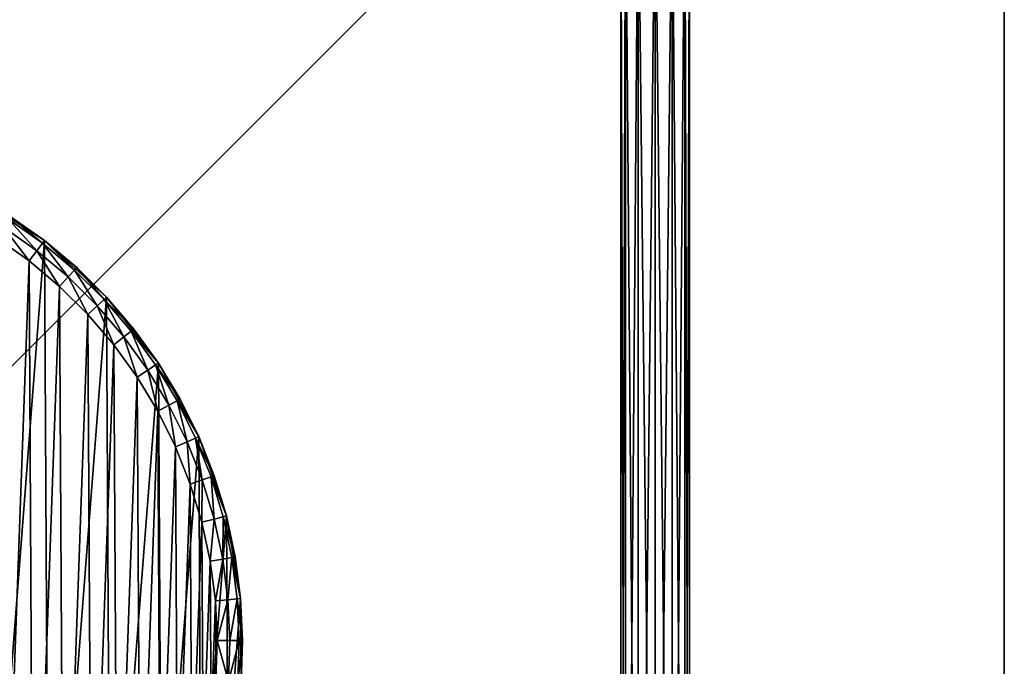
# Model space of a CAD drawing. Header units: millimetres. Extents: x -102 to 98, y 1 to 201.
# Tile 30 of 31: x 21 to 98, y 99 to 150. Entities that reach past the tile are written whole.
import ezdxf

# ---------------------------------------------------------------- set-up
doc = ezdxf.new("R2010")
doc.units = ezdxf.units.MM
doc.header["$LTSCALE"] = 25.4
doc.layers.get('0').update_dxf_attribs({"true_color": 0xff5454})

# ---------------------------------------------------------------- blocks, each defined once
blk = doc.blocks.new('COBA-ANTIQUE-I-9042.STL')
at = {"color": 39, "true_color": 0x42361f}
mesh = blk.add_polyface(dxfattribs=at)
corners = [(98.31854248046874, 201, -35.40000152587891), (-101.6814575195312, 0.9999945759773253, -35.40000152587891), (-101.6814575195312, 201, -35.40000152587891), (98.31854248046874, 0.9999945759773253, -35.40000152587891)]
mesh.append_faces([[corners[k] for k in face] for face in [(0, 1, 2), (1, 0, 3)]], dxfattribs={"vtx0": -1, "color": 39})
mesh = blk.add_polyface(dxfattribs=at)
corners = [(98.31854248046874, 0.9999945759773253, -30), (-101.6814575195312, 201, -30), (-101.6814575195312, 0.9999945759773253, -30), (98.31854248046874, 201, -30)]
mesh.append_faces([[corners[k] for k in face] for face in [(0, 1, 2), (1, 0, 3)]], dxfattribs={"vtx0": -1, "color": 39})
at = {"color": 29, "true_color": 0x40301e}
mesh = blk.add_polyface(dxfattribs=at)
corners = [(98.31854248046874, 201, -35.40000152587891), (98.31854248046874, 0.9999945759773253, -30), (98.31854248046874, 0.9999945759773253, -35.40000152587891), (98.31854248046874, 201, -30)]
mesh.append_faces([[corners[k] for k in face] for face in [(0, 1, 2), (1, 0, 3)]], dxfattribs={"vtx0": -1, "color": 29})
at = {"color": 250, "true_color": 0x262626}
mesh = blk.add_polyface(dxfattribs=at)
corners = [(-69.769287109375, 169.0878295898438, -47.10000228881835), (66.04556274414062, 32.63699340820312, -47.0394401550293), (-70.04498291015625, 168.7261199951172, -47.03916549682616), (66.4063720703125, 32.91216659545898, -47.10000228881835)]
mesh.append_faces([[corners[k] for k in face] for face in [(0, 1, 2), (1, 0, 3)]], dxfattribs={"vtx0": -1, "color": 250})
mesh = blk.add_polyface(dxfattribs=at)
corners = [(-69.40756225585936, 169.363525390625, -47.03915786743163), (66.4063720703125, 32.91216659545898, -47.10000228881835), (-69.769287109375, 169.0878295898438, -47.10000228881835), (66.68187713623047, 33.27354049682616, -47.03926849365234)]
mesh.append_faces([[corners[k] for k in face] for face in [(0, 1, 2), (1, 0, 3)]], dxfattribs={"vtx0": -1, "color": 250})
mesh = blk.add_polyface(dxfattribs=at)
corners = [(-69.01798248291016, 169.5385894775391, -46.87224578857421), (66.68187713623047, 33.27354049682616, -47.03926849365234), (-69.40756225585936, 169.363525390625, -47.03915786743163), (66.85713958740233, 33.66347503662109, -46.87224578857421)]
mesh.append_faces([[corners[k] for k in face] for face in [(0, 1, 2), (1, 0, 3)]], dxfattribs={"vtx0": -1, "color": 250})
mesh = blk.add_polyface(dxfattribs=at)
corners = [(-68.84809112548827, 169.5909271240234, -46.76955413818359), (66.85713958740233, 33.66347503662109, -46.87224578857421), (-69.01798248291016, 169.5385894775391, -46.87224578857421), (66.9094772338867, 33.8333625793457, -46.76955413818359)]
mesh.append_faces([[corners[k] for k in face] for face in [(0, 1, 2), (1, 0, 3)]], dxfattribs={"vtx0": -1, "color": 250})
mesh = blk.add_polyface(dxfattribs=at)
corners = [(-68.2953109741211, 169.6959075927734, -46.24999999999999), (66.9094772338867, 33.8333625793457, -46.76955413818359), (-68.84809112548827, 169.5909271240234, -46.76955413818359), (67.0144577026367, 34.38614273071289, -46.24999999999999)]
mesh.append_faces([[corners[k] for k in face] for face in [(0, 1, 2), (1, 0, 3)]], dxfattribs={"vtx0": -1, "color": 250})
mesh = blk.add_polyface(dxfattribs=at)
corners = [(3.956839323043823, 97.76586151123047, -45.4000015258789), (67.03520965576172, 34.60215759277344, -45.84890365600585), (-68.2953109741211, 169.6959075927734, -46.24999999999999)]
mesh.append_faces([[corners[k] for k in face] for face in [(0, 1, 2)]], dxfattribs={"color": 250})
mesh = blk.add_polyface(dxfattribs=at)
corners = [(67.03520965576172, 34.60215759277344, -45.84890365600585), (67.0144577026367, 34.38614273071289, -46.24999999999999), (-68.2953109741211, 169.6959075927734, -46.24999999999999)]
mesh.append_faces([[corners[k] for k in face] for face in [(0, 1, 2)]], dxfattribs={"color": 250})
mesh = blk.add_polyface(dxfattribs=at)
corners = [(-70.22005462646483, 168.3365173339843, -46.87224578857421), (65.48517608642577, 32.40906524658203, -46.76955413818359), (-70.2723922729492, 168.1666259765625, -46.76955413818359), (65.65506744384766, 32.46139907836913, -46.87224578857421)]
mesh.append_faces([[corners[k] for k in face] for face in [(0, 1, 2), (1, 0, 3)]], dxfattribs={"vtx0": -1, "color": 250})
mesh = blk.add_polyface(dxfattribs=at)
corners = [(-70.04498291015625, 168.7261199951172, -47.03916549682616), (65.65506744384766, 32.46139907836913, -46.87224578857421), (-70.22005462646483, 168.3365173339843, -46.87224578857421), (66.04556274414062, 32.63699340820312, -47.0394401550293)]
mesh.append_faces([[corners[k] for k in face] for face in [(0, 1, 2), (1, 0, 3)]], dxfattribs={"vtx0": -1, "color": 250})
mesh = blk.add_polyface(dxfattribs=at)
corners = [(-70.37737274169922, 167.6138458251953, -46.24999999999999), (64.9323959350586, 32.3040771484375, -46.24999999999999), (-70.3980941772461, 167.398193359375, -45.84989929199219)]
mesh.append_faces([[corners[k] for k in face] for face in [(0, 1, 2)]], dxfattribs={"color": 250})
mesh = blk.add_polyface(dxfattribs=at)
corners = [(-70.2723922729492, 168.1666259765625, -46.76955413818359), (64.9323959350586, 32.3040771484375, -46.24999999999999), (-70.37737274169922, 167.6138458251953, -46.24999999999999), (65.48517608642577, 32.40906524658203, -46.76955413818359)]
mesh.append_faces([[corners[k] for k in face] for face in [(0, 1, 2), (1, 0, 3)]], dxfattribs={"vtx0": -1, "color": 250})
mesh = blk.add_polyface(dxfattribs=at)
corners = [(-7.319753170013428, 104.234130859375, -45.4000015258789), (-70.3980941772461, 167.398193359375, -45.84989929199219), (64.9323959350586, 32.3040771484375, -46.24999999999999)]
mesh.append_faces([[corners[k] for k in face] for face in [(0, 1, 2)]], dxfattribs={"color": 250})
mesh = blk.add_polyface(dxfattribs=at)
corners = [(68.11853790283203, 163.5, -45.4000015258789), (68.48027038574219, 38.49999618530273, -46.75), (68.11853790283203, 38.49999618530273, -45.4000015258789), (68.48027038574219, 163.5, -46.75)]
mesh.append_faces([[corners[k] for k in face] for face in [(0, 1, 2), (1, 0, 3)]], dxfattribs={"vtx0": -1, "color": 250})
mesh = blk.add_polyface(dxfattribs=at)
corners = [(68.48027038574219, 163.5, -44.04999923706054), (68.11853790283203, 38.49999618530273, -45.4000015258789), (68.48027038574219, 38.49999618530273, -44.04999923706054), (68.11853790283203, 163.5, -45.4000015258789)]
mesh.append_faces([[corners[k] for k in face] for face in [(0, 1, 2), (1, 0, 3)]], dxfattribs={"vtx0": -1, "color": 250})
mesh = blk.add_polyface(dxfattribs=at)
corners = [(69.46854400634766, 163.5, -47.73826599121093), (68.48027038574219, 38.49999618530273, -46.75), (68.48027038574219, 163.5, -46.75), (69.46854400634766, 38.49999618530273, -47.73826599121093)]
mesh.append_faces([[corners[k] for k in face] for face in [(0, 1, 2), (1, 0, 3)]], dxfattribs={"vtx0": -1, "color": 250})
mesh = blk.add_polyface(dxfattribs=at)
corners = [(69.46854400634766, 38.49999618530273, -43.06172943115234), (68.48027038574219, 163.5, -44.04999923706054), (68.48027038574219, 38.49999618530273, -44.04999923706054), (69.46854400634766, 163.5, -43.06172943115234)]
mesh.append_faces([[corners[k] for k in face] for face in [(0, 1, 2), (1, 0, 3)]], dxfattribs={"vtx0": -1, "color": 250})
mesh = blk.add_polyface(dxfattribs=at)
corners = [(70.81854248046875, 163.5, -48.10000228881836), (69.46854400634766, 38.49999618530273, -47.73826599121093), (69.46854400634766, 163.5, -47.73826599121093), (70.81854248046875, 38.49999618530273, -48.10000228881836)]
mesh.append_faces([[corners[k] for k in face] for face in [(0, 1, 2), (1, 0, 3)]], dxfattribs={"vtx0": -1, "color": 250})
mesh = blk.add_polyface(dxfattribs=at)
corners = [(70.81854248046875, 38.49999618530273, -42.70000076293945), (69.46854400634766, 163.5, -43.06172943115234), (69.46854400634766, 38.49999618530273, -43.06172943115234), (70.81854248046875, 163.5, -42.70000076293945)]
mesh.append_faces([[corners[k] for k in face] for face in [(0, 1, 2), (1, 0, 3)]], dxfattribs={"vtx0": -1, "color": 250})
mesh = blk.add_polyface(dxfattribs=at)
corners = [(72.16854095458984, 163.5, -47.73826599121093), (70.81854248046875, 38.49999618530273, -48.10000228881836), (70.81854248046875, 163.5, -48.10000228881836), (72.16854095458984, 38.49999618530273, -47.73826599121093)]
mesh.append_faces([[corners[k] for k in face] for face in [(0, 1, 2), (1, 0, 3)]], dxfattribs={"vtx0": -1, "color": 250})
mesh = blk.add_polyface(dxfattribs=at)
corners = [(72.16854095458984, 38.49999618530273, -43.06172943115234), (70.81854248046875, 163.5, -42.70000076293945), (70.81854248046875, 38.49999618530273, -42.70000076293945), (72.16854095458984, 163.5, -43.06172943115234)]
mesh.append_faces([[corners[k] for k in face] for face in [(0, 1, 2), (1, 0, 3)]], dxfattribs={"vtx0": -1, "color": 250})
mesh = blk.add_polyface(dxfattribs=at)
corners = [(72.16854095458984, 163.5, -47.73826599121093), (73.15680694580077, 38.49999618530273, -46.75), (72.16854095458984, 38.49999618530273, -47.73826599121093), (73.15680694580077, 163.5, -46.75)]
mesh.append_faces([[corners[k] for k in face] for face in [(0, 1, 2), (1, 0, 3)]], dxfattribs={"vtx0": -1, "color": 250})
mesh = blk.add_polyface(dxfattribs=at)
corners = [(73.15680694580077, 163.5, -44.04999923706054), (72.16854095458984, 38.49999618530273, -43.06172943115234), (73.15680694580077, 38.49999618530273, -44.04999923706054), (72.16854095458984, 163.5, -43.06172943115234)]
mesh.append_faces([[corners[k] for k in face] for face in [(0, 1, 2), (1, 0, 3)]], dxfattribs={"vtx0": -1, "color": 250})
mesh = blk.add_polyface(dxfattribs=at)
corners = [(73.15680694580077, 163.5, -46.75), (73.51853942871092, 38.49999618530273, -45.4000015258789), (73.15680694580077, 38.49999618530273, -46.75), (73.51853942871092, 163.5, -45.4000015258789)]
mesh.append_faces([[corners[k] for k in face] for face in [(0, 1, 2), (1, 0, 3)]], dxfattribs={"vtx0": -1, "color": 250})
mesh = blk.add_polyface(dxfattribs=at)
corners = [(73.51853942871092, 163.5, -45.4000015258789), (73.15680694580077, 38.49999618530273, -44.04999923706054), (73.51853942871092, 38.49999618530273, -45.4000015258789), (73.15680694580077, 163.5, -44.04999923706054)]
mesh.append_faces([[corners[k] for k in face] for face in [(0, 1, 2), (1, 0, 3)]], dxfattribs={"vtx0": -1, "color": 250})
mesh = blk.add_polyface(dxfattribs=at)
corners = [(-41.5268440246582, 97.48645019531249, -6.705522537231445e-07), (-40.50875854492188, 110.6146011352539, -6.705522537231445e-07), (-41.56171798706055, 104.0927047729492, -6.705522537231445e-07), (-40.40509414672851, 90.97603607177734, -6.705522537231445e-07), (-38.3966941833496, 116.8742370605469, -6.705522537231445e-07), (-38.22706604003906, 84.73905181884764, -6.705522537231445e-07), (-35.28313064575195, 122.7008590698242, -6.705522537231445e-07), (-35.05216598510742, 78.94561767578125, -6.705522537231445e-07), (-31.25300216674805, 127.9355392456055, -6.705522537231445e-07), (-30.96700477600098, 73.75376892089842, -6.705522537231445e-07), (-26.41624069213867, 132.4355010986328, -6.705522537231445e-07), (-26.08300590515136, 69.30513000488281, -6.705522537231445e-07), (-20.90477752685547, 136.0779724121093, -6.705522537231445e-07), (-20.53339767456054, 65.7210464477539, -6.705522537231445e-07), (-14.86895179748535, 138.7635955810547, -6.705522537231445e-07), (-14.46955871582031, 63.09927749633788, -6.705522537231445e-07), (-8.473404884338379, 140.4191436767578, -6.705522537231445e-07), (-8.056891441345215, 61.5113410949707, -6.705522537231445e-07), (-1.892595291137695, 140.9994354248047, -6.705522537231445e-07), (-1.470318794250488, 61.00055313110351, -6.705522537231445e-07), (4.693976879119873, 140.4886474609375, -6.705522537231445e-07), (5.110491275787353, 61.58084487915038, -6.705522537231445e-07), (11.10664463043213, 138.9007110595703, -6.705522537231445e-07), (11.50603771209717, 63.23638916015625, -6.705522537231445e-07), (17.17048263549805, 136.2789459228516, -6.705522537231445e-07), (17.5418643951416, 65.92202758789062, -6.705522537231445e-07), (22.72009086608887, 132.6948547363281, -6.705522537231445e-07), (23.0533275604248, 69.56449890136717, -6.705522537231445e-07), (27.60408973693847, 128.2462158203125, -6.705522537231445e-07), (27.89008903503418, 74.064453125, -6.705522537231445e-07), (31.68925476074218, 123.0543746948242, -6.705522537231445e-07), (31.92021751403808, 79.29913330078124, -6.705522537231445e-07), (34.86415481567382, 117.2609405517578, -6.705522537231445e-07), (35.03377914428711, 85.12575531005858, -6.705522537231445e-07), (37.04218292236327, 111.0239562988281, -6.705522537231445e-07), (37.14584350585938, 91.38539123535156, -6.705522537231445e-07), (38.1639289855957, 104.513542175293, -6.705522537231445e-07), (38.19880294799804, 97.90728759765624, -6.705522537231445e-07)]
mesh.append_faces([[corners[k] for k in face] for face in [(0, 1, 2), (36, 35, 37)]], dxfattribs={"vtx0": -1, "color": 250})
mesh.append_faces([[corners[k] for k in face] for face in [(1, 3, 4), (4, 5, 6), (6, 7, 8), (8, 9, 10), (10, 11, 12), (12, 13, 14), (14, 15, 16), (16, 17, 18), (18, 19, 20), (20, 21, 22), (22, 23, 24), (24, 25, 26), (26, 27, 28), (28, 29, 30), (30, 31, 32), (32, 33, 34), (34, 35, 36)]], dxfattribs={"vtx0": -1, "vtx1": -1, "color": 250})
mesh.append_faces([[corners[k] for k in face] for face in [(1, 0, 3), (4, 3, 5), (6, 5, 7), (8, 7, 9), (10, 9, 11), (12, 11, 13), (14, 13, 15), (16, 15, 17), (18, 17, 19), (20, 19, 21), (22, 21, 23), (24, 23, 25), (26, 25, 27), (28, 27, 29), (30, 29, 31), (32, 31, 33), (34, 33, 35)]], dxfattribs={"vtx0": -1, "vtx2": -1, "color": 250})
mesh = blk.add_polyface(dxfattribs=at)
corners = [(-39.56770324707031, 103.9380722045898, -30), (-39.53457641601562, 97.66213226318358, -30), (-39.68092727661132, 100.7994155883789, -30), (-39.1956787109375, 107.0566558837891, -30), (-39.1296501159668, 94.54764556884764, -30), (-38.56739425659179, 110.1338729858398, -30), (-38.46891403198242, 91.47723388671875, -30), (-37.68714141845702, 113.1486892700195, -30), (-37.55688095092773, 88.4718780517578, -30), (-36.56092834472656, 116.0805206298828, -30), (-36.39978408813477, 85.55209350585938, -30), (-35.19646072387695, 118.9093399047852, -30), (-35.00552749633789, 82.73783874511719, -30), (-33.60304641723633, 121.6158142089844, -30), (-33.3836326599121, 80.04833984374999, -30), (-31.79157829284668, 124.1814727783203, -30), (-31.54517936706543, 77.501953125, -30), (-29.7744255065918, 126.5887680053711, -30), (-29.50272560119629, 75.11608123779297, -30), (-27.56536865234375, 128.8212585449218, -30), (-27.27022552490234, 72.90702819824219, -30), (-25.17950057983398, 130.8637237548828, -30), (-24.86293029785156, 70.88987731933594, -30), (-22.63311576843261, 132.7021636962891, -30), (-22.29727745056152, 69.07840728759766, -30), (-19.94361114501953, 134.3240661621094, -30), (-19.59080123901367, 67.48499298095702, -30), (-17.12935638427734, 135.7183227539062, -30), (-16.76198387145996, 66.12052154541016, -30), (-14.20957660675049, 136.8754272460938, -30), (-13.83015251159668, 64.99431610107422, -30), (-11.20421886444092, 137.7874603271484, -30), (-10.81533336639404, 64.11405944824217, -30), (-8.133808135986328, 138.4481811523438, -30), (-7.73811912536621, 63.48577499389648, -30), (-5.019324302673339, 138.8531188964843, -30), (-4.619534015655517, 63.11375045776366, -30), (-1.882036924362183, 138.9994659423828, -30), (-1.480877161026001, 63.00052642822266, -30), (1.256619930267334, 138.8862457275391, -30), (1.656409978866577, 63.14687347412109, -30), (4.375205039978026, 138.5142211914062, -30), (4.770894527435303, 63.55180358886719, -30), (7.452419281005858, 137.8859252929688, -30), (7.841305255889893, 64.21253967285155, -30), (10.46723842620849, 137.0056762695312, -30), (10.8466625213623, 65.12457275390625, -30), (13.39906978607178, 135.8794708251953, -30), (13.76644229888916, 66.28166961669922, -30), (16.2278881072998, 134.5149993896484, -30), (16.58069610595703, 67.6759262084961, -30), (18.93436431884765, 132.9215850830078, -30), (19.27020263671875, 69.29782104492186, -30), (21.50001716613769, 131.1101226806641, -30), (21.81658554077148, 71.13627624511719, -30), (23.90731239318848, 129.0929565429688, -30), (24.20245552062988, 73.17872619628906, -30), (26.13981246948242, 126.8839111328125, -30), (26.41151046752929, 75.41122436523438, -30), (28.18226432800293, 124.4980392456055, -30), (28.42866516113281, 77.81851959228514, -30), (30.02071762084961, 121.9516525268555, -30), (30.24013328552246, 80.38417816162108, -30), (31.64261245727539, 119.2621459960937, -30), (31.83354759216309, 83.09065246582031, -30), (33.03687286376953, 116.4478988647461, -30), (33.19801712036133, 85.91947174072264, -30), (34.1939697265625, 113.5281143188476, -30), (34.32422637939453, 88.85130310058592, -30), (35.10600280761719, 110.5227584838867, -30), (35.2044792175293, 91.86611938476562, -30), (35.7667350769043, 107.4523468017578, -30), (35.83276367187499, 94.94333648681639, -30), (36.17166519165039, 104.3378601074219, -30), (36.20478820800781, 98.06192016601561, -30), (36.31801223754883, 101.2005767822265, -30)]
mesh.append_faces([[corners[k] for k in face] for face in [(0, 1, 2), (74, 73, 75)]], dxfattribs={"vtx0": -1, "color": 250})
mesh.append_faces([[corners[k] for k in face] for face in [(1, 3, 4), (4, 5, 6), (6, 7, 8), (8, 9, 10), (10, 11, 12), (12, 13, 14), (14, 15, 16), (16, 17, 18), (18, 19, 20), (20, 21, 22), (22, 23, 24), (24, 25, 26), (26, 27, 28), (28, 29, 30), (30, 31, 32), (32, 33, 34), (34, 35, 36), (36, 37, 38), (38, 39, 40), (40, 41, 42), (42, 43, 44), (44, 45, 46), (46, 47, 48), (48, 49, 50), (50, 51, 52), (52, 53, 54), (54, 55, 56), (56, 57, 58), (58, 59, 60), (60, 61, 62), (62, 63, 64), (64, 65, 66), (66, 67, 68), (68, 69, 70), (70, 71, 72), (72, 73, 74)]], dxfattribs={"vtx0": -1, "vtx1": -1, "color": 250})
mesh.append_faces([[corners[k] for k in face] for face in [(1, 0, 3), (4, 3, 5), (6, 5, 7), (8, 7, 9), (10, 9, 11), (12, 11, 13), (14, 13, 15), (16, 15, 17), (18, 17, 19), (20, 19, 21), (22, 21, 23), (24, 23, 25), (26, 25, 27), (28, 27, 29), (30, 29, 31), (32, 31, 33), (34, 33, 35), (36, 35, 37), (38, 37, 39), (40, 39, 41), (42, 41, 43), (44, 43, 45), (46, 45, 47), (48, 47, 49), (50, 49, 51), (52, 51, 53), (54, 53, 55), (56, 55, 57), (58, 57, 59), (60, 59, 61), (62, 61, 63), (64, 63, 65), (66, 65, 67), (68, 67, 69), (70, 69, 71), (72, 71, 73)]], dxfattribs={"vtx0": -1, "vtx2": -1, "color": 250})
mesh = blk.add_polyface(dxfattribs=at)
corners = [(22.72009086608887, 132.6948547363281, -6.705522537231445e-07), (20.01940727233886, 134.6016693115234, -28), (17.17048263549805, 136.2789459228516, -6.705522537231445e-07)]
mesh.append_faces([[corners[k] for k in face] for face in [(0, 1, 2)]], dxfattribs={"color": 250})
mesh = blk.add_polyface(dxfattribs=at)
corners = [(19.87403869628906, 134.3765869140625, -29), (22.11005210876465, 131.9024810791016, -29.7320499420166), (19.47688484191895, 133.7616271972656, -29.7320499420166), (22.55663108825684, 132.4825439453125, -29)]
mesh.append_faces([[corners[k] for k in face] for face in [(0, 1, 2), (1, 0, 3)]], dxfattribs={"vtx0": -1, "color": 250})
mesh = blk.add_polyface(dxfattribs=at)
corners = [(20.01940727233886, 134.6016693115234, -28), (22.55663108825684, 132.4825439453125, -29), (19.87403869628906, 134.3765869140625, -29), (22.72009086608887, 132.6948547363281, -28)]
mesh.append_faces([[corners[k] for k in face] for face in [(0, 1, 2), (1, 0, 3)]], dxfattribs={"vtx0": -1, "color": 250})
mesh = blk.add_polyface(dxfattribs=at)
corners = [(22.72009086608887, 132.6948547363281, -6.705522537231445e-07), (22.72009086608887, 132.6948547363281, -28), (20.01940727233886, 134.6016693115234, -28)]
mesh.append_faces([[corners[k] for k in face] for face in [(0, 1, 2)]], dxfattribs={"color": 250})
mesh = blk.add_polyface(dxfattribs=at)
corners = [(19.47688484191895, 133.7616271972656, -29.7320499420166), (21.50001716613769, 131.1101226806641, -30), (18.93436431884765, 132.9215850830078, -30), (22.11005210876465, 131.9024810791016, -29.7320499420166)]
mesh.append_faces([[corners[k] for k in face] for face in [(0, 1, 2), (1, 0, 3)]], dxfattribs={"vtx0": -1, "color": 250})
mesh = blk.add_polyface(dxfattribs=at)
corners = [(22.72009086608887, 132.6948547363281, -28), (25.07365608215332, 130.3734436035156, -29), (22.55663108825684, 132.4825439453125, -29), (25.25408935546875, 130.5715484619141, -28)]
mesh.append_faces([[corners[k] for k in face] for face in [(0, 1, 2), (1, 0, 3)]], dxfattribs={"vtx0": -1, "color": 250})
mesh = blk.add_polyface(dxfattribs=at)
corners = [(27.60408973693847, 128.2462158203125, -6.705522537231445e-07), (25.25408935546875, 130.5715484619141, -28), (22.72009086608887, 132.6948547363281, -6.705522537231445e-07)]
mesh.append_faces([[corners[k] for k in face] for face in [(0, 1, 2)]], dxfattribs={"color": 250})
mesh = blk.add_polyface(dxfattribs=at)
corners = [(22.72009086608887, 132.6948547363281, -6.705522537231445e-07), (25.25408935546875, 130.5715484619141, -28), (22.72009086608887, 132.6948547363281, -28)]
mesh.append_faces([[corners[k] for k in face] for face in [(0, 1, 2)]], dxfattribs={"color": 250})
mesh = blk.add_polyface(dxfattribs=at)
corners = [(22.11005210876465, 131.9024810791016, -29.7320499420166), (23.90731239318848, 129.0929565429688, -30), (21.50001716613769, 131.1101226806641, -30), (24.58070182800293, 129.8322601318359, -29.7320499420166)]
mesh.append_faces([[corners[k] for k in face] for face in [(0, 1, 2), (1, 0, 3)]], dxfattribs={"vtx0": -1, "color": 250})
mesh = blk.add_polyface(dxfattribs=at)
corners = [(22.55663108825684, 132.4825439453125, -29), (24.58070182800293, 129.8322601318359, -29.7320499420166), (22.11005210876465, 131.9024810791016, -29.7320499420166), (25.07365608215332, 130.3734436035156, -29)]
mesh.append_faces([[corners[k] for k in face] for face in [(0, 1, 2), (1, 0, 3)]], dxfattribs={"vtx0": -1, "color": 250})
mesh = blk.add_polyface(dxfattribs=at)
corners = [(25.07365608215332, 130.3734436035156, -29), (26.87195396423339, 127.5650634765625, -29.7320499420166), (24.58070182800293, 129.8322601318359, -29.7320499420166), (27.40791511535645, 128.0637054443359, -29)]
mesh.append_faces([[corners[k] for k in face] for face in [(0, 1, 2), (1, 0, 3)]], dxfattribs={"vtx0": -1, "color": 250})
mesh = blk.add_polyface(dxfattribs=at)
corners = [(25.25408935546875, 130.5715484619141, -28), (27.40791511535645, 128.0637054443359, -29), (25.07365608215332, 130.3734436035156, -29), (27.60408973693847, 128.2462158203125, -28)]
mesh.append_faces([[corners[k] for k in face] for face in [(0, 1, 2), (1, 0, 3)]], dxfattribs={"vtx0": -1, "color": 250})
mesh = blk.add_polyface(dxfattribs=at)
corners = [(27.60408973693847, 128.2462158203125, -6.705522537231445e-07), (27.60408973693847, 128.2462158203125, -28), (25.25408935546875, 130.5715484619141, -28)]
mesh.append_faces([[corners[k] for k in face] for face in [(0, 1, 2)]], dxfattribs={"color": 250})
mesh = blk.add_polyface(dxfattribs=at)
corners = [(24.58070182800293, 129.8322601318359, -29.7320499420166), (26.13981246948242, 126.8839111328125, -30), (23.90731239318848, 129.0929565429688, -30), (26.87195396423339, 127.5650634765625, -29.7320499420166)]
mesh.append_faces([[corners[k] for k in face] for face in [(0, 1, 2), (1, 0, 3)]], dxfattribs={"vtx0": -1, "color": 250})
mesh = blk.add_polyface(dxfattribs=at)
corners = [(27.40791511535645, 128.0637054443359, -29), (28.96815299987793, 125.1164093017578, -29.7320499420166), (26.87195396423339, 127.5650634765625, -29.7320499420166), (29.54346275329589, 125.5690841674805, -29)]
mesh.append_faces([[corners[k] for k in face] for face in [(0, 1, 2), (1, 0, 3)]], dxfattribs={"vtx0": -1, "color": 250})
mesh = blk.add_polyface(dxfattribs=at)
corners = [(27.40791511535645, 128.0637054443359, -29), (29.75404167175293, 125.7347793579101, -28), (29.54346275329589, 125.5690841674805, -29), (27.60408973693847, 128.2462158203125, -28)]
mesh.append_faces([[corners[k] for k in face] for face in [(0, 1, 2), (1, 0, 3)]], dxfattribs={"vtx0": -1, "color": 250})
mesh = blk.add_polyface(dxfattribs=at)
corners = [(27.60408973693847, 128.2462158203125, -6.705522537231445e-07), (31.68925476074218, 123.0543746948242, -6.705522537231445e-07), (29.75404167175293, 125.7347793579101, -28)]
mesh.append_faces([[corners[k] for k in face] for face in [(0, 1, 2)]], dxfattribs={"color": 250})
mesh = blk.add_polyface(dxfattribs=at)
corners = [(27.60408973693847, 128.2462158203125, -6.705522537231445e-07), (29.75404167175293, 125.7347793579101, -28), (27.60408973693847, 128.2462158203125, -28)]
mesh.append_faces([[corners[k] for k in face] for face in [(0, 1, 2)]], dxfattribs={"color": 250})
mesh = blk.add_polyface(dxfattribs=at)
corners = [(26.87195396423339, 127.5650634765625, -29.7320499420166), (28.18226432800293, 124.4980392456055, -30), (26.13981246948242, 126.8839111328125, -30), (28.96815299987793, 125.1164093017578, -29.7320499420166)]
mesh.append_faces([[corners[k] for k in face] for face in [(0, 1, 2), (1, 0, 3)]], dxfattribs={"vtx0": -1, "color": 250})
mesh = blk.add_polyface(dxfattribs=at)
corners = [(29.54346275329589, 125.5690841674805, -29), (31.68925476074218, 123.0543746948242, -28), (31.46571350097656, 122.9066390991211, -29), (29.75404167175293, 125.7347793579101, -28)]
mesh.append_faces([[corners[k] for k in face] for face in [(0, 1, 2), (1, 0, 3)]], dxfattribs={"vtx0": -1, "color": 250})
mesh = blk.add_polyface(dxfattribs=at)
corners = [(29.75404167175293, 125.7347793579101, -28), (31.68925476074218, 123.0543746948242, -6.705522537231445e-07), (31.68925476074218, 123.0543746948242, -28)]
mesh.append_faces([[corners[k] for k in face] for face in [(0, 1, 2)]], dxfattribs={"color": 250})
mesh = blk.add_polyface(dxfattribs=at)
corners = [(28.96815299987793, 125.1164093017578, -29.7320499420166), (30.02071762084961, 121.9516525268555, -30), (28.18226432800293, 124.4980392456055, -30), (30.85498809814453, 122.5030136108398, -29.7320499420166)]
mesh.append_faces([[corners[k] for k in face] for face in [(0, 1, 2), (1, 0, 3)]], dxfattribs={"vtx0": -1, "color": 250})
mesh = blk.add_polyface(dxfattribs=at)
corners = [(29.54346275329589, 125.5690841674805, -29), (30.85498809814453, 122.5030136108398, -29.7320499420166), (28.96815299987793, 125.1164093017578, -29.7320499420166), (31.46571350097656, 122.9066390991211, -29)]
mesh.append_faces([[corners[k] for k in face] for face in [(0, 1, 2), (1, 0, 3)]], dxfattribs={"vtx0": -1, "color": 250})
mesh = blk.add_polyface(dxfattribs=at)
corners = [(31.46571350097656, 122.9066390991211, -29), (32.51956558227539, 119.7427368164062, -29.7320499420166), (30.85498809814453, 122.5030136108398, -29.7320499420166), (33.16153335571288, 120.0945434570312, -29)]
mesh.append_faces([[corners[k] for k in face] for face in [(0, 1, 2), (1, 0, 3)]], dxfattribs={"vtx0": -1, "color": 250})
mesh = blk.add_polyface(dxfattribs=at)
corners = [(31.46571350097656, 122.9066390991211, -29), (33.39651489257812, 120.2233200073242, -28), (33.16153335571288, 120.0945434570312, -29), (31.68925476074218, 123.0543746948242, -28)]
mesh.append_faces([[corners[k] for k in face] for face in [(0, 1, 2), (1, 0, 3)]], dxfattribs={"vtx0": -1, "color": 250})
mesh = blk.add_polyface(dxfattribs=at)
corners = [(31.68925476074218, 123.0543746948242, -6.705522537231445e-07), (34.86415481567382, 117.2609405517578, -6.705522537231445e-07), (33.39651489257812, 120.2233200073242, -28)]
mesh.append_faces([[corners[k] for k in face] for face in [(0, 1, 2)]], dxfattribs={"color": 250})
mesh = blk.add_polyface(dxfattribs=at)
corners = [(31.68925476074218, 123.0543746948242, -6.705522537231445e-07), (33.39651489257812, 120.2233200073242, -28), (31.68925476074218, 123.0543746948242, -28)]
mesh.append_faces([[corners[k] for k in face] for face in [(0, 1, 2)]], dxfattribs={"color": 250})
mesh = blk.add_polyface(dxfattribs=at)
corners = [(30.85498809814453, 122.5030136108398, -29.7320499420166), (31.64261245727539, 119.2621459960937, -30), (30.02071762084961, 121.9516525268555, -30), (32.51956558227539, 119.7427368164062, -29.7320499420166)]
mesh.append_faces([[corners[k] for k in face] for face in [(0, 1, 2), (1, 0, 3)]], dxfattribs={"vtx0": -1, "color": 250})
mesh = blk.add_polyface(dxfattribs=at)
corners = [(33.16153335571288, 120.0945434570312, -29), (34.86415481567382, 117.2609405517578, -28), (34.61934280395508, 117.1520156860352, -29), (33.39651489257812, 120.2233200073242, -28)]
mesh.append_faces([[corners[k] for k in face] for face in [(0, 1, 2), (1, 0, 3)]], dxfattribs={"vtx0": -1, "color": 250})
mesh = blk.add_polyface(dxfattribs=at)
corners = [(33.39651489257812, 120.2233200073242, -28), (34.86415481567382, 117.2609405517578, -6.705522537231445e-07), (34.86415481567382, 117.2609405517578, -28)]
mesh.append_faces([[corners[k] for k in face] for face in [(0, 1, 2)]], dxfattribs={"color": 250})
mesh = blk.add_polyface(dxfattribs=at)
corners = [(32.51956558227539, 119.7427368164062, -29.7320499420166), (33.03687286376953, 116.4478988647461, -30), (31.64261245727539, 119.2621459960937, -30), (33.95051574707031, 116.8544235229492, -29.7320499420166)]
mesh.append_faces([[corners[k] for k in face] for face in [(0, 1, 2), (1, 0, 3)]], dxfattribs={"vtx0": -1, "color": 250})
mesh = blk.add_polyface(dxfattribs=at)
corners = [(33.16153335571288, 120.0945434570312, -29), (33.95051574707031, 116.8544235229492, -29.7320499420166), (32.51956558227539, 119.7427368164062, -29.7320499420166), (34.61934280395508, 117.1520156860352, -29)]
mesh.append_faces([[corners[k] for k in face] for face in [(0, 1, 2), (1, 0, 3)]], dxfattribs={"vtx0": -1, "color": 250})
mesh = blk.add_polyface(dxfattribs=at)
corners = [(34.61934280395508, 117.1520156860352, -29), (35.13806152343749, 113.8578033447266, -29.7320499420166), (33.95051574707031, 116.8544235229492, -29.7320499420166), (35.82918167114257, 114.0991516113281, -29)]
mesh.append_faces([[corners[k] for k in face] for face in [(0, 1, 2), (1, 0, 3)]], dxfattribs={"vtx0": -1, "color": 250})
mesh = blk.add_polyface(dxfattribs=at)
corners = [(34.61934280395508, 117.1520156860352, -29), (36.08214950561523, 114.1874923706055, -28), (35.82918167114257, 114.0991516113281, -29), (34.86415481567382, 117.2609405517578, -28)]
mesh.append_faces([[corners[k] for k in face] for face in [(0, 1, 2), (1, 0, 3)]], dxfattribs={"vtx0": -1, "color": 250})
mesh = blk.add_polyface(dxfattribs=at)
corners = [(34.86415481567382, 117.2609405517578, -6.705522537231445e-07), (37.04218292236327, 111.0239562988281, -6.705522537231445e-07), (36.08214950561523, 114.1874923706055, -28)]
mesh.append_faces([[corners[k] for k in face] for face in [(0, 1, 2)]], dxfattribs={"color": 250})
mesh = blk.add_polyface(dxfattribs=at)
corners = [(34.86415481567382, 117.2609405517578, -6.705522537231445e-07), (36.08214950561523, 114.1874923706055, -28), (34.86415481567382, 117.2609405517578, -28)]
mesh.append_faces([[corners[k] for k in face] for face in [(0, 1, 2)]], dxfattribs={"color": 250})
mesh = blk.add_polyface(dxfattribs=at)
corners = [(33.95051574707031, 116.8544235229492, -29.7320499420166), (34.1939697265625, 113.5281143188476, -30), (33.03687286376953, 116.4478988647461, -30), (35.13806152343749, 113.8578033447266, -29.7320499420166)]
mesh.append_faces([[corners[k] for k in face] for face in [(0, 1, 2), (1, 0, 3)]], dxfattribs={"vtx0": -1, "color": 250})
mesh = blk.add_polyface(dxfattribs=at)
corners = [(35.82918167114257, 114.0991516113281, -29), (36.07408905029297, 110.7733535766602, -29.7320499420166), (35.13806152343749, 113.8578033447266, -29.7320499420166), (36.78277969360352, 110.9568099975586, -29)]
mesh.append_faces([[corners[k] for k in face] for face in [(0, 1, 2), (1, 0, 3)]], dxfattribs={"vtx0": -1, "color": 250})
mesh = blk.add_polyface(dxfattribs=at)
corners = [(35.82918167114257, 114.0991516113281, -29), (37.04218292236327, 111.0239562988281, -28), (36.78277969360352, 110.9568099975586, -29), (36.08214950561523, 114.1874923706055, -28)]
mesh.append_faces([[corners[k] for k in face] for face in [(0, 1, 2), (1, 0, 3)]], dxfattribs={"vtx0": -1, "color": 250})
mesh = blk.add_polyface(dxfattribs=at)
corners = [(36.08214950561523, 114.1874923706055, -28), (37.04218292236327, 111.0239562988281, -6.705522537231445e-07), (37.04218292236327, 111.0239562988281, -28)]
mesh.append_faces([[corners[k] for k in face] for face in [(0, 1, 2)]], dxfattribs={"color": 250})
mesh = blk.add_polyface(dxfattribs=at)
corners = [(35.13806152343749, 113.8578033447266, -29.7320499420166), (35.10600280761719, 110.5227584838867, -30), (34.1939697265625, 113.5281143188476, -30), (36.07408905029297, 110.7733535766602, -29.7320499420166)]
mesh.append_faces([[corners[k] for k in face] for face in [(0, 1, 2), (1, 0, 3)]], dxfattribs={"vtx0": -1, "color": 250})
mesh = blk.add_polyface(dxfattribs=at)
corners = [(36.78277969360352, 110.9568099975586, -29), (36.75221252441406, 107.6221466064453, -29.7320499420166), (36.07408905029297, 110.7733535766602, -29.7320499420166), (37.4736328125, 107.7464447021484, -29)]
mesh.append_faces([[corners[k] for k in face] for face in [(0, 1, 2), (1, 0, 3)]], dxfattribs={"vtx0": -1, "color": 250})
mesh = blk.add_polyface(dxfattribs=at)
corners = [(36.78277969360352, 110.9568099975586, -29), (37.73769378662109, 107.7919464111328, -28), (37.4736328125, 107.7464447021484, -29), (37.04218292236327, 111.0239562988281, -28)]
mesh.append_faces([[corners[k] for k in face] for face in [(0, 1, 2), (1, 0, 3)]], dxfattribs={"vtx0": -1, "color": 250})
mesh = blk.add_polyface(dxfattribs=at)
corners = [(37.04218292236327, 111.0239562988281, -6.705522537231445e-07), (38.1639289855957, 104.513542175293, -6.705522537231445e-07), (37.73769378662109, 107.7919464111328, -28)]
mesh.append_faces([[corners[k] for k in face] for face in [(0, 1, 2)]], dxfattribs={"color": 250})
mesh = blk.add_polyface(dxfattribs=at)
corners = [(37.04218292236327, 111.0239562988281, -6.705522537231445e-07), (37.73769378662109, 107.7919464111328, -28), (37.04218292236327, 111.0239562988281, -28)]
mesh.append_faces([[corners[k] for k in face] for face in [(0, 1, 2)]], dxfattribs={"color": 250})
mesh = blk.add_polyface(dxfattribs=at)
corners = [(36.07408905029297, 110.7733535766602, -29.7320499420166), (35.7667350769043, 107.4523468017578, -30), (35.10600280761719, 110.5227584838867, -30), (36.75221252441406, 107.6221466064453, -29.7320499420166)]
mesh.append_faces([[corners[k] for k in face] for face in [(0, 1, 2), (1, 0, 3)]], dxfattribs={"vtx0": -1, "color": 250})
mesh = blk.add_polyface(dxfattribs=at)
corners = [(36.75221252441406, 107.6221466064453, -29.7320499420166), (36.17166519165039, 104.3378601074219, -30), (35.7667350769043, 107.4523468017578, -30), (37.16779708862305, 104.4257049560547, -29.7320499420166)]
mesh.append_faces([[corners[k] for k in face] for face in [(0, 1, 2), (1, 0, 3)]], dxfattribs={"vtx0": -1, "color": 250})
mesh = blk.add_polyface(dxfattribs=at)
corners = [(37.4736328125, 107.7464447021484, -29), (37.16779708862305, 104.4257049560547, -29.7320499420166), (36.75221252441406, 107.6221466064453, -29.7320499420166), (37.89701843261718, 104.4900054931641, -29)]
mesh.append_faces([[corners[k] for k in face] for face in [(0, 1, 2), (1, 0, 3)]], dxfattribs={"vtx0": -1, "color": 250})
mesh = blk.add_polyface(dxfattribs=at)
corners = [(37.4736328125, 107.7464447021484, -29), (38.1639289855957, 104.513542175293, -28), (37.89701843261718, 104.4900054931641, -29), (37.73769378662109, 107.7919464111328, -28)]
mesh.append_faces([[corners[k] for k in face] for face in [(0, 1, 2), (1, 0, 3)]], dxfattribs={"vtx0": -1, "color": 250})
mesh = blk.add_polyface(dxfattribs=at)
corners = [(37.73769378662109, 107.7919464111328, -28), (38.1639289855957, 104.513542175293, -6.705522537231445e-07), (38.1639289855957, 104.513542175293, -28)]
mesh.append_faces([[corners[k] for k in face] for face in [(0, 1, 2)]], dxfattribs={"color": 250})
mesh = blk.add_polyface(dxfattribs=at)
corners = [(-7.319753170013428, 104.234130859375, -45.4000015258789), (64.9323959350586, 32.3040771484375, -46.24999999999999), (1.55267608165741, 95.36170196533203, -45.4000015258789)]
mesh.append_faces([[corners[k] for k in face] for face in [(0, 1, 2)]], dxfattribs={"color": 250})
mesh = blk.add_polyface(dxfattribs=at)
corners = [(37.16779708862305, 104.4257049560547, -29.7320499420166), (36.31801223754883, 101.2005767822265, -30), (36.17166519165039, 104.3378601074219, -30), (37.31799697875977, 101.2058563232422, -29.7320499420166)]
mesh.append_faces([[corners[k] for k in face] for face in [(0, 1, 2), (1, 0, 3)]], dxfattribs={"vtx0": -1, "color": 250})
mesh = blk.add_polyface(dxfattribs=at)
corners = [(37.89701843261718, 104.4900054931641, -29), (37.31799697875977, 101.2058563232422, -29.7320499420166), (37.16779708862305, 104.4257049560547, -29.7320499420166), (38.05004119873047, 101.209716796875, -29)]
mesh.append_faces([[corners[k] for k in face] for face in [(0, 1, 2), (1, 0, 3)]], dxfattribs={"vtx0": -1, "color": 250})
mesh = blk.add_polyface(dxfattribs=at)
corners = [(37.89701843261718, 104.4900054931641, -29), (38.31798553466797, 101.2111358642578, -28), (38.05004119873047, 101.209716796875, -29), (38.1639289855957, 104.513542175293, -28)]
mesh.append_faces([[corners[k] for k in face] for face in [(0, 1, 2), (1, 0, 3)]], dxfattribs={"vtx0": -1, "color": 250})
mesh = blk.add_polyface(dxfattribs=at)
corners = [(38.1639289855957, 104.513542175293, -6.705522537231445e-07), (38.19880294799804, 97.90728759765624, -6.705522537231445e-07), (38.31798553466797, 101.2111358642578, -28)]
mesh.append_faces([[corners[k] for k in face] for face in [(0, 1, 2)]], dxfattribs={"color": 250})
mesh = blk.add_polyface(dxfattribs=at)
corners = [(38.1639289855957, 104.513542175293, -6.705522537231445e-07), (38.31798553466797, 101.2111358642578, -28), (38.1639289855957, 104.513542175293, -28)]
mesh.append_faces([[corners[k] for k in face] for face in [(0, 1, 2)]], dxfattribs={"color": 250})
mesh = blk.add_polyface(dxfattribs=at)
corners = [(36.31801223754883, 101.2005767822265, -30), (37.20179748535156, 97.98460388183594, -29.7320499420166), (36.20478820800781, 98.06192016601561, -30), (37.31799697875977, 101.2058563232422, -29.7320499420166)]
mesh.append_faces([[corners[k] for k in face] for face in [(0, 1, 2), (1, 0, 3)]], dxfattribs={"vtx0": -1, "color": 250})
mesh = blk.add_polyface(dxfattribs=at)
corners = [(37.20179748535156, 97.98460388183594, -29.7320499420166), (38.05004119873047, 101.209716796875, -29), (37.93165588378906, 97.92800140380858, -29), (37.31799697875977, 101.2058563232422, -29.7320499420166)]
mesh.append_faces([[corners[k] for k in face] for face in [(0, 1, 2), (1, 0, 3)]], dxfattribs={"vtx0": -1, "color": 250})
mesh = blk.add_polyface(dxfattribs=at)
corners = [(37.93165588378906, 97.92800140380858, -29), (38.31798553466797, 101.2111358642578, -28), (38.19880294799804, 97.90728759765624, -28), (38.05004119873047, 101.209716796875, -29)]
mesh.append_faces([[corners[k] for k in face] for face in [(0, 1, 2), (1, 0, 3)]], dxfattribs={"vtx0": -1, "color": 250})
mesh = blk.add_polyface(dxfattribs=at)
corners = [(38.31798553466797, 101.2111358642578, -28), (38.19880294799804, 97.90728759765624, -6.705522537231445e-07), (38.19880294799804, 97.90728759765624, -28)]
mesh.append_faces([[corners[k] for k in face] for face in [(0, 1, 2)]], dxfattribs={"color": 250})

msp = doc.modelspace()

# ---------------------------------------------------------------- block references
at = {"color": 0}
msp.add_blockref('COBA-ANTIQUE-I-9042.STL', (0, 0), dxfattribs=at)

doc.saveas('drawing.dxf')
